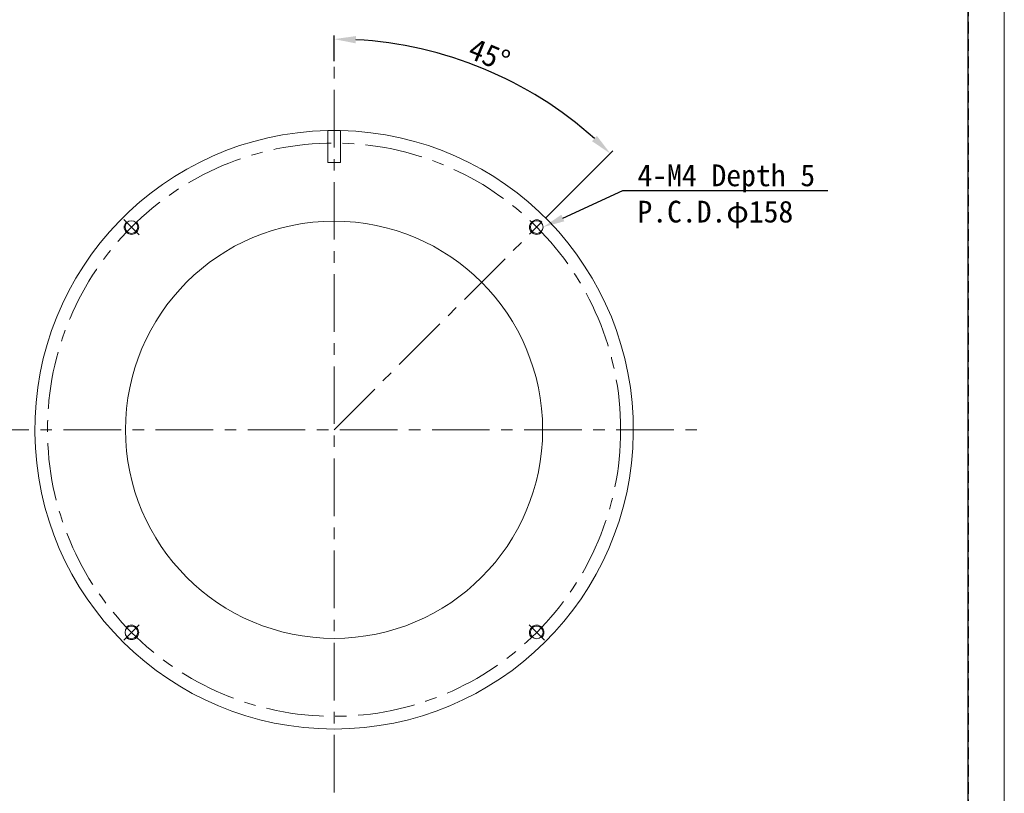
# Model space of a CAD drawing. Header units: millimetres. Extents: x -201 to 202, y 143 to 428.
# Tile 4 of 9: x 66 to 202, y 238 to 344. Entities that reach past the tile are written whole.
import ezdxf
from ezdxf import colors
from ezdxf.entities.mleader import LeaderData, LeaderLine
from ezdxf.math import Vec2, Vec3

# ---------------------------------------------------------------- set-up
doc = ezdxf.new("R2010")
doc.units = ezdxf.units.MM
doc.header["$LTSCALE"] = 0.25
doc.linetypes.add('CENTER', pattern=[50.8, 31.75, -6.35, 6.35, -6.35])
doc.linetypes.add('HIDDEN', pattern=[9.525, 6.35, -3.175])
for name, color, linetype, lineweight in [('BASE', 7, 'Continuous', 20), ('CENTER', 1, 'CENTER', 9), ('DIMENSION', 6, 'Continuous', 9)]:
    doc.layers.add(name, color=color, linetype=linetype, lineweight=lineweight)
doc.layers.add('EMPTY LINE', color=252, linetype='Continuous', lineweight=0, plot=False)
doc.layers.add('FORM', color=7, linetype='Continuous')
doc.styles.add('VS Standard', font='msgothic.ttc', dxfattribs={"height": 3})
doc.dimstyles.new('VS Standard x0.5', dxfattribs={"dimtxt": 3, "dimasz": 3, "dimexe": 0.5, "dimexo": 0.8, "dimgap": 0.5, "dimtad": 3, "dimlfac": 2, "dimrnd": 0.0001, "dimzin": 9, "dimdsep": 46, "dimtxsty": 'VS Standard', "dimcen": 0, "dimaunit": 1, "dimadec": 0, "dimazin": 2, "dimtfac": 1, "dimtmove": 0, "dimatfit": 3, "dimfxl": 1, "dimtolj": 1, "dimtzin": 0, "dimarcsym": 0})

# ---------------------------------------------------------------- blocks, each defined once
blk = doc.blocks.new('*D210')
at = {"layer": 'Defpoints', "color": 0}
for p in [(109.12, 337.97), (136.04, 334.59), (137.75, 316.6), (109.12, 287.97), (109.12, 237.97)]:
    blk.add_point(p, dxfattribs=at)
at = {"layer": 'DIMENSION', "color": 0, "lineweight": -2}
for p, q in [((109.12, 338.77), (109.12, 342.3)), ((138.32, 317.17), (147.54, 326.39))]:
    blk.add_line(p, q, dxfattribs=at)
blk.add_arc((109.12, 287.97), 53.84, 48.1931, 86.8069, dxfattribs=at)
at = {"layer": 'DIMENSION', "color": 0}
for points in [[(112.13, 342.22), (112.1, 341.22), (109.12, 341.8)], [(144.66, 327.73), (145.35, 328.46), (147.19, 326.04)]]:
    blk.add_solid(points, dxfattribs=at)
at = {"layer": 'DIMENSION', "color": 0, "insert": (130.51, 339.6), "char_height": 3, "attachment_point": 5, "rotation": 337.5, "style": 'VS Standard'}
blk.add_mtext('\\A1;45%%d', dxfattribs=at)

msp = doc.modelspace()

# ---------------------------------------------------------------- linework, layer by layer
at = {"layer": 'BASE', "linetype": 'Continuous'}
for p, q in [((108.2423, 324.8162), (108.2424, 329.2069)), ((109.9924, 329.2069), (109.9923, 324.8161)), ((109.9923, 324.8161), (108.2423, 324.8162))]:
    msp.add_line(p, q, dxfattribs=at)
at = {"layer": 'BASE'}
for centre in [(81.1864, 315.8969), (137.0478, 315.8969), (81.1864, 260.0354), (137.0478, 260.0354)]:
    msp.add_circle(centre, 0.875, dxfattribs=at)
at = {"layer": 'BASE', "linetype": 'Continuous'}
msp.add_circle((109.1171, 287.9662), 28.75, dxfattribs=at)
for start, end in [(91.215079, 88.784167), (90, 91.215079), (88.784167, 89.999438)]:
    msp.add_arc((109.1171, 287.9662), 41.25, start, end, dxfattribs=at)
at = {"layer": 'BASE'}
for centre, start, end in [((81.1864, 315.8969), 135, 44.274718), ((137.0478, 315.8969), 45, 314.274718), ((81.1864, 260.0354), 225, 134.274718), ((137.0478, 260.0354), 315, 224.274718)]:
    msp.add_arc(centre, 1, start, end, dxfattribs=at)
at = {"layer": 'CENTER'}
for p, q in [((109.1171, 237.9662), (109.1171, 337.9662)), ((82.2471, 314.8362), (80.1257, 316.9575)), ((109.1171, 287.9662), (137.7549, 316.604)), ((59.1171, 287.9662), (159.1171, 287.9662)), ((82.2471, 261.0961), (80.1257, 258.9748)), ((135.9872, 261.0961), (138.1085, 258.9748))]:
    msp.add_line(p, q, dxfattribs=at)
msp.add_circle((109.1171, 287.9662), 39.5, dxfattribs=at)
at = {"layer": 'EMPTY LINE'}
msp.add_line((201.5, 142.75), (201.5, 427.75), dxfattribs=at)
at = {"layer": 'FORM', "linetype": 'HIDDEN'}
msp.add_lwpolyline([(-196.5, 422.75), (196.5, 422.75), (196.5, 147.75), (-196.5, 147.75)], close=True, dxfattribs=at)
at = {"layer": 'FORM'}
msp.add_lwpolyline([(-196.5, 422.75), (-196.5, 147.75), (-78.5, 147.75), (-78.5, 159.75), (16.5, 159.75), (16.5, 177.25), (196.5, 177.25), (196.5, 422.75), (-196.5, 422.75)], close=True, dxfattribs=at)

# ---------------------------------------------------------------- dimensions: what is measured, and where the dimension line sits
at = {"layer": 'DIMENSION'}
dim = msp.add_angular_dim_2l(base=(136.0361, 334.5913), line1=((109.1171, 287.9662), (137.7549, 316.604)), line2=((109.1171, 237.9662), (109.1171, 337.9662)), dimstyle='VS Standard x0.5', dxfattribs=at)
dim.commit()
dim.dimension.update_dxf_attribs({"geometry": '*D210', "text_midpoint": (130.5058, 339.603)})

# ---------------------------------------------------------------- leaders
ml = msp.add_multileader_mtext('Standard', dxfattribs=at)
ml.set_content('4-M4 Depth 5 \\PP.C.D.φ158', color=256, style='VS Standard')
ml.set_leader_properties()
ml.build(insert=Vec2(0, 0))
ml.multileader.update_dxf_attribs({"text_left_attachment_type": 6, "text_right_attachment_type": 6, "dogleg_length": 1, "arrow_head_size": 3})
ctx = ml.context
ctx.base_point, ctx.char_height, ctx.arrow_head_size, ctx.landing_gap_size, ctx.plane_origin = Vec3(149.9378, 320.9279), 3, 3, 1, Vec3(-75.6156, 127.3968)
ctx.left_attachment, ctx.right_attachment = 6, 6
notes = []
notes.append((ctx, [(0, (1, 1, 0), (148.9378, 320.9279), (1, 0), 1, [(0, [(137.9228, 315.8969)], 0, [])])]))
ctx.mtext.insert = Vec3(150.9378, 324.5279)
for ctx, leaders in notes:
    for number, flags, end, landing, length, lines in leaders:
        leader = LeaderData()
        leader.index, (leader.has_last_leader_line, leader.has_dogleg_vector, leader.attachment_direction) = number, flags
        leader.last_leader_point, leader.dogleg_vector, leader.dogleg_length = Vec3(end), Vec3(landing), length
        for number, points, colour, breaks in lines:
            line = LeaderLine()
            line.index, line.vertices, line.color, line.breaks = number, Vec3.list(points), colors.encode_raw_color(colour), breaks
            leader.lines.append(line)
        ctx.leaders.append(leader)

doc.saveas('drawing.dxf')
